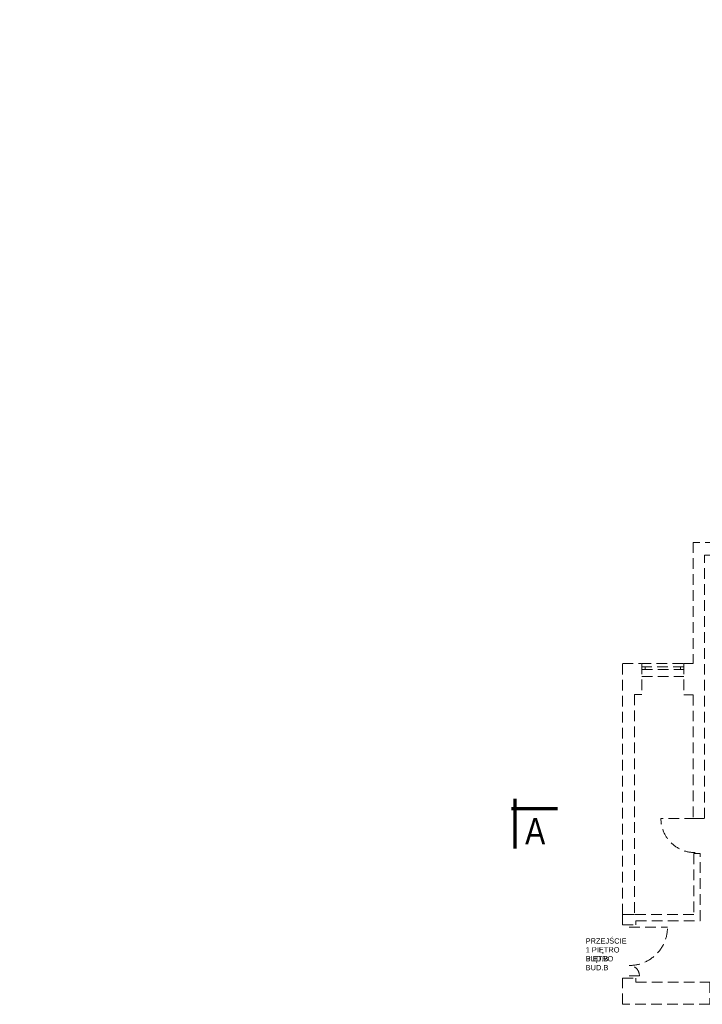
# Model space of a CAD drawing. Header units: millimetres. Extents: x -96593 to 66336, y -23969 to 7139.
# Tile 170 of 256: x -77798 to -76196, y -11466 to -9156. Entities that reach past the tile are written whole.
import ezdxf

# ---------------------------------------------------------------- set-up
doc = ezdxf.new("R2010")
doc.units = ezdxf.units.MM
doc.linetypes.add('DASHED', pattern=[0.75, 0.5, -0.25])
for name, color, linetype, lineweight in [('!MARIUSZ', 220, 'Continuous', 35), ('BA_txs', 2, 'Continuous', 18), ('mm_went_opis', 7, 'Continuous', 15), ('PG_WIDOKOWE_CIENKIE', 1, 'Continuous', 18)]:
    doc.layers.add(name, color=color, linetype=linetype, lineweight=lineweight)
doc.styles.add('BIKTS', font='bikromsw.shx', dxfattribs={"width": 0.85})
doc.styles.get("Standard").update_dxf_attribs({"font": 'arial.ttf'})

# ---------------------------------------------------------------- blocks, each defined once
blk = doc.blocks.new('A$C5DA075D8')
at = {"layer": '!MARIUSZ', "color": 252, "linetype": 'DASHED', "lineweight": 0, "ltscale": 50, "extrusion": (0, 0, -1)}
for p, q in [((430.8, 1198.8), (350.8, 1198.8)), ((276.3, 943.8), (366.3, 943.8))]:
    blk.add_line(p, q, dxfattribs=at)
at = {"layer": '!MARIUSZ', "color": 252, "linetype": 'DASHED', "lineweight": 0, "ltscale": 50}
blk.add_line((276.3, 829.8), (300.3, 829.8), dxfattribs=at)
for points in [[(479.3, 1846.8), (426.8, 1846.8), (426.8, 1562.3), (404.8, 1562.3), (404.8, 1489.3), (426.8, 1489.3), (426.8, 1198.8), (452.8, 1198.8), (452.8, 1816.8), (477.8, 1816.8), (477.8, 1839.3), (479.3, 1839.3), (479.3, 1846.8)], [(305.8, 1562.3), (305.8, 1489.8), (288.8, 1489.8), (288.8, 973.8), (260.8, 973.8), (260.8, 1562.3), (304.8, 1562.3)], [(402.8, 1562.3), (306.8, 1562.3)], [(305.8, 1532.3), (404.8, 1532.3)], [(260.8, 973.8), (260.8, 949.3), (291.8, 949.3), (291.8, 958.8), (442.8, 958.8), (442.8, 1116.8), (427.8, 1116.8), (427.8, 973.8), (260.8, 973.8)]]:
    blk.add_lwpolyline(points, dxfattribs=at)
for points in [[(305.8, 1554.8), (305.8, 1548.8), (404.8, 1548.8), (404.8, 1554.8)], [(305.8, 1554.8), (313.8, 1554.8), (313.8, 1548.8), (305.8, 1548.8)], [(396.8, 1554.8), (404.8, 1554.8), (404.8, 1548.8), (396.8, 1548.8)], [(260.8, 824.3), (291.8, 824.3), (291.8, 814.8), (465.3, 814.8), (465.3, 762.8), (260.8, 762.8)]]:
    blk.add_lwpolyline(points, close=True, dxfattribs=at)
at = {"layer": '!MARIUSZ', "color": 252, "linetype": 'DASHED', "lineweight": 0, "ltscale": 50, "extrusion": (0, 0, -1)}
blk.add_arc((-430.8, 1198.8), 80, 270, 0, dxfattribs=at)
at = {"layer": '!MARIUSZ', "color": 252, "linetype": 'DASHED', "lineweight": 0, "ltscale": 50}
blk.add_arc((276.3, 829.8), 24, 0, 90, dxfattribs=at)
blk.add_ellipse((276.3, 943.8), major_axis=(-63.6, 63.6), ratio=1, start_param=2.356194, end_param=3.926991, dxfattribs=at)
at = {"layer": 'PG_WIDOKOWE_CIENKIE', "color": 252, "lineweight": 70}
for p, q in [((8, 1244.8), (8, 1128.3)), ((108, 1221.3), (0, 1221.3))]:
    blk.add_line(p, q, dxfattribs=at)
at = {"layer": 'BA_txs', "color": 252, "style": 'BIKTS', "width": 0.85}
blk.add_text('A', height=62.5, dxfattribs=at).set_placement((32, 1137.8))
at = {"layer": 'BA_txs', "color": 252, "insert": (174.1, 917.7), "char_height": 12.5, "attachment_point": 1}
blk.add_mtext_dynamic_manual_height_columns('PRZEJŚCIE\\P1 PIĘTRO\\PBUD.B', width=398.159, gutter_width=12.5, heights=[0], dxfattribs=at)

msp = doc.modelspace()

# ---------------------------------------------------------------- block references
at = {"layer": 'mm_went_opis', "color": 2, "lineweight": 60}
msp.add_blockref('A$C5DA075D8', (-76643.4, -12229.1), dxfattribs=at)

# ---------------------------------------------------------------- texts
at = {"layer": 'BA_txs', "color": 252, "style": 'BIKTS', "width": 0.85}
msp.add_text('A', height=62.5, dxfattribs=at).set_placement((-76611.4, -11091.3))
at = {"layer": 'BA_txs', "color": 252, "attachment_point": 1}
for s, width, insert, char_height in [('\\pi-6.34798;1 \\P\\pi-122.88959;PIĘTRO\\P\\pi-59.63925;1:50', 5.721, (-75088.5, -9155.9), 50), ('PRZEJŚCIE\\P1 PIĘTRO\\PBUD.B', 3.982, (-76469.3, -11311.4), 12.5)]:
    msp.add_mtext_dynamic_manual_height_columns(s, width=width, gutter_width=12.5, heights=[0], dxfattribs=dict(at, insert=insert, char_height=char_height))

doc.saveas('drawing.dxf')
